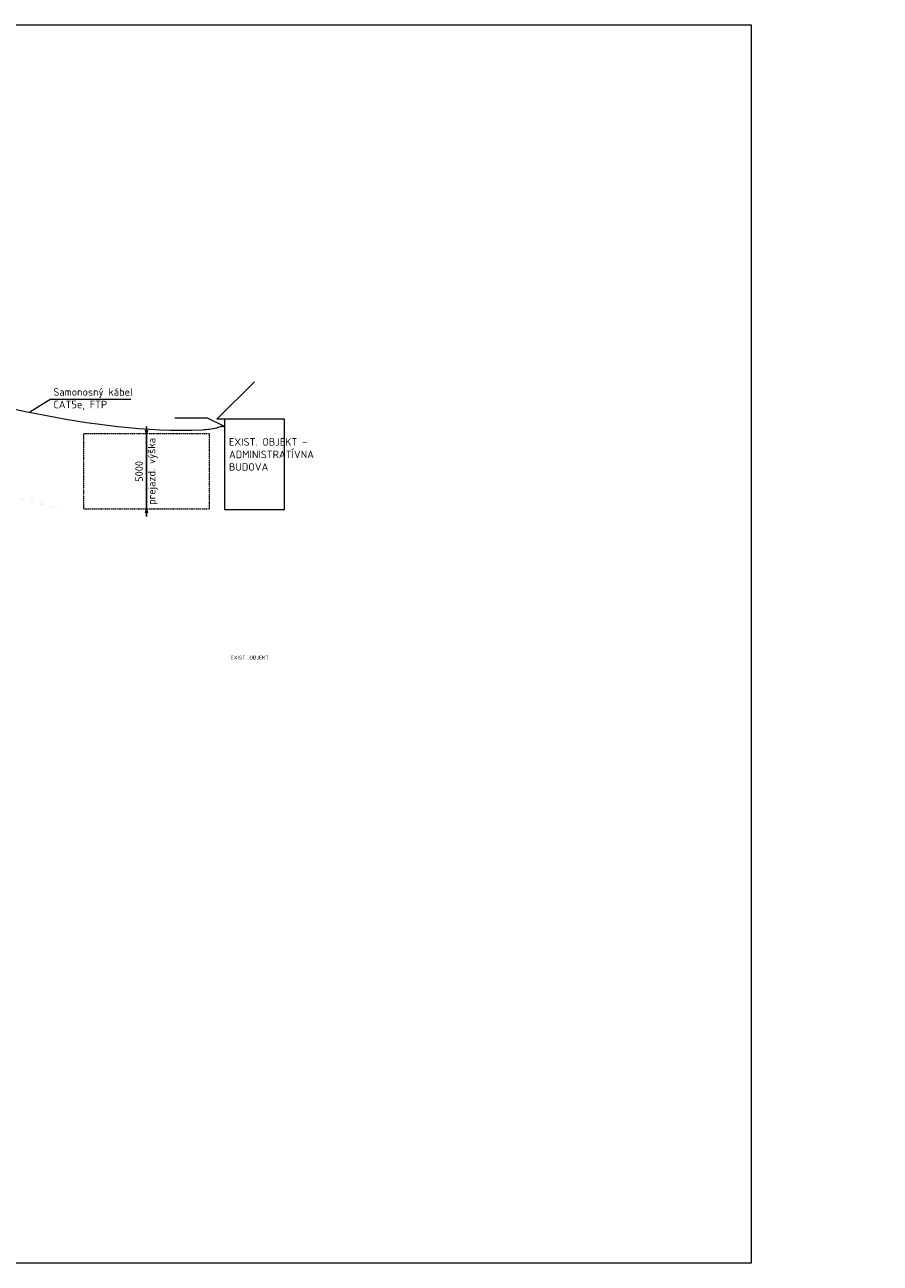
# Model space of a CAD drawing. Header units: millimetres. Extents: x 8443 to 3050451, y 28745 to 1899299.
# Tile 9 of 10: x 2516286 to 2573268, y 1712809 to 1795298. Entities that reach past the tile are written whole.
import ezdxf

# ---------------------------------------------------------------- set-up
doc = ezdxf.new("R2010")
doc.units = ezdxf.units.MM
doc.header["$LTSCALE"] = 20
doc.linetypes.add('DIVIDE', pattern=[31.75, 12.7, -6.35, 0, -6.35, 0, -6.35])
for name, color, linetype, lineweight in [('CKBUBLINY', 1, 'Continuous', 18), ('CSPROFILY_REZY', 4, 'Continuous', 50), ('ELEKTRO', 3, 'Continuous', 25)]:
    doc.layers.add(name, color=color, linetype=linetype, lineweight=lineweight)
doc.styles.add('ISOCPEUR', font='isocpeur.ttf', dxfattribs={"height": 300})
doc.styles.add('Roman', font='txt')
doc.styles.get("Standard").update_dxf_attribs({"font": 'calibri.ttf', "width": 0.8})
doc.dimstyles.new('CADKON', dxfattribs={"dimscale": 50, "dimtxt": 2.5, "dimasz": 2.5, "dimexe": 1.8, "dimexo": 5, "dimgap": 0.6, "dimtad": 1, "dimrnd": 1, "dimtxsty": 'Standard', "dimblk1": 'OBLIQUE', "dimblk2": 'OBLIQUE', "dimsah": 1, "dimcen": 2.5, "dimadec": 1, "dimazin": 2, "dimtfac": 1, "dimtdec": 4, "dimtix": 1, "dimtmove": 2, "dimatfit": 3, "dimldrblk": 'OPEN30', "dimfxl": 5, "dimfxlon": 1, "dimtfill": 1, "dimtolj": 1, "dimarcsym": 0})

# ---------------------------------------------------------------- blocks, each defined once
blk = doc.blocks.new('A$Cb02511b6')
at = {"layer": 'CKBUBLINY'}
for points in [[(0, 16), (114, 16), (114, 0), (0, 0)], [(114, 10), (150, 10), (150, 6), (114, 6)]]:
    blk.add_lwpolyline(points, close=True, dxfattribs=at)
blk = doc.blocks.new('_Open30')
at = {"color": 0, "lineweight": -2}
for p, q in [((-1, 0.27), (0, 0)), ((0, 0), (-1, -0.27)), ((0, 0), (-1, 0))]:
    blk.add_line(p, q, dxfattribs=at)
blk = doc.blocks.new('*D96')
at = {"layer": 'CKBUBLINY', "color": 0, "lineweight": -2, "transparency": 16777216}
for p, q in [((2524395, 1768299), (2524395, 1768549)), ((2524395, 1763049), (2524395, 1768049)), ((2524395, 1762799), (2524395, 1762549))]:
    blk.add_line(p, q, dxfattribs=at)
at = {"layer": 'Defpoints', "color": 0, "transparency": 16777216}
for p in [(2524395, 1768049), (2524395, 1768049), (2524395, 1763049)]:
    blk.add_point(p, dxfattribs=at)
at = {"layer": 'CKBUBLINY', "color": 0, "lineweight": -2, "transparency": 16777216, "xscale": 250, "yscale": 250, "zscale": 250}
for p, rotation in [((2524395, 1768049), 270), ((2524395, 1763049), 90)]:
    blk.add_blockref('_Open30', p, dxfattribs=dict(at, rotation=rotation))
at = {"layer": 'CKBUBLINY', "color": 0, "transparency": 16777216, "insert": (2524395, 1765549), "char_height": 300, "attachment_point": 5, "rotation": 90, "style": 'ISOCPEUR'}
blk.add_mtext('\\A1;{\\H1.66667x;5000\\Pprejazd. výška}', dxfattribs=at)
blk = doc.blocks.new('_Dot')
at = {"color": 0, "lineweight": -2}
blk.add_line((-0.5, 0), (-1, 0), dxfattribs=at)
at = {"color": 0, "const_width": 0.5}
blk.add_lwpolyline([(-0.25, 0, 1), (0.25, 0, 1)], format="xyb", close=True, dxfattribs=at)

msp = doc.modelspace()

# ---------------------------------------------------------------- linework, layer by layer
at = {"layer": 'CKBUBLINY'}
for p, q in [((2529574.133, 1768559.308), (2529565.64, 1768559.308)), ((2529574.133, 1768564.308), (2529565.932, 1768564.308))]:
    msp.add_line(p, q, dxfattribs=at)
for points in [[(2431257.525, 1795298.015), (2564664.749, 1795298.015), (2564664.749, 1712808.751), (2431257.525, 1712808.751)], [(2529574.133, 1768597.627), (2529580.41, 1768597.627), (2529580.41, 1768525.905), (2529574.133, 1768525.905)]]:
    msp.add_lwpolyline(points, close=True, dxfattribs=at)
at = {"layer": 'CKBUBLINY', "color": 8, "linetype": 'DIVIDE', "lineweight": 15, "ltscale": 0.005}
msp.add_lwpolyline([(2520209.178, 1763049.292), (2528580.41, 1763049.292), (2528580.41, 1768049.292), (2520209.178, 1768049.292)], close=True, dxfattribs=at)
at = {"layer": 'CKBUBLINY'}
msp.add_arc((2529555.587, 1768562.848), 10.658, 128.85245462, 340.60520377, dxfattribs=at)
for points in [[(2508477.619, 1771768.025), (2509051.476, 1771545.336), (2516940.882, 1769422.554), (2528102.011, 1768329.288), (2529070.503, 1768460.793), (2529399.391, 1768550.995), (2529455.875, 1768556.928), (2529512.359, 1768562.861)], [(2529548.901, 1768571.147), (2529552.231, 1768572.493), (2529547.986, 1768566.482), (2529547.847, 1768562.759), (2529549.322, 1768559.397), (2529553.156, 1768556.247), (2529559.065, 1768557.156), (2529564.787, 1768564.289), (2529565.932, 1768564.308)], [(2529512.359, 1768562.861), (2529521.001, 1768563.874), (2529541.81, 1768542.435), (2529559.519, 1768540.792), (2529569.111, 1768546.632), (2529572.766, 1768554.66), (2529587.286, 1768558.858)]]:
    msp.add_spline(points, degree=3, dxfattribs=at)
at = {"layer": 'CSPROFILY_REZY', "color": 252, "lineweight": 5}
for p in [(2531580.41, 1771522.386), (2529580.41, 1769022.386)]:
    msp.add_line(p, (2529080.41, 1769022.386), dxfattribs=at)
msp.add_lwpolyline([(2529580.41, 1763022.386), (2533580.41, 1763022.386), (2533580.41, 1769022.386), (2529580.41, 1769022.386)], close=True, dxfattribs=at)
at = {"layer": 'CSPROFILY_REZY', "color": 252, "lineweight": 5, "const_width": 2}
msp.add_lwpolyline([(2502979.737, 1766022.386), (2508383.327, 1766022.386), (2509558.327, 1766022.386), (2511735.735, 1765022.386), (2514864.94, 1764022.386), (2518735.735, 1763022.386), (2529580.41, 1763022.386)], dxfattribs=at)
at = {"layer": 'ELEKTRO', "color": 7, "lineweight": 18}
for p, q in [((2518015.258, 1770355.051), (2516615.028, 1769487.323)), ((2518015.258, 1770355.051), (2523349.432, 1770355.051)), ((2526287.141, 1769122.238), (2528436.011, 1769122.238)), ((2528436.011, 1769122.238), (2529572.014, 1768553.403))]:
    msp.add_line(p, q, dxfattribs=at)

# ---------------------------------------------------------------- block references
at = {"layer": 'CKBUBLINY', "rotation": 5.996047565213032}
msp.add_blockref('A$Cb02511b6', (2529400.252, 1768542.799), dxfattribs=at)

# ---------------------------------------------------------------- texts
at = {"layer": 'ELEKTRO', "color": 7, "linetype": 'Continuous', "lineweight": 0, "attachment_point": 1, "style": 'Roman'}
for s, width, heights, insert, char_height in [('{\\fISOCPEUR|b0|i0|c238|p34;Samonosný kábel\\PCAT5e, FTP}', 8033.6345, [3453.689], (2518192.983, 1771089.92), 500), ('{\\fISOCPEUR|b0|i0|c238|p34;EXIST. OBJEKT -\\PADMINISTRATÍVNA BUDOVA}', 5918.67952, [2946.864], (2529888.453, 1767762.918), 500), ('{\\fISOCPEUR|b0|i0|c238|p34;EXIST. OBJEKT}', 4016.81725, [1726.845], (2530010.748, 1753270.854), 250), ('{\\fISOCPEUR|b0|i0|c238|p34;POZNÁMKY:\\P\\pi-750,l1000,t1000;-^INOVÁ HALA BUDE NAPOJENÁ Z EXISTUJÚCEJ SKRINE RIS\\P-^IKÁBEL BUDE Z RIS VYVEDENÝ NA  OCEĽOVÚ KONŠTRUKCIU PRÍSTREŠKU, VNUTRI EXISTUJÚCEJ HALY PO KÁBLOVÝCH ROŠTOCH\\P-^IPRI KRIŽOVANÍ CESTY BUDE KÁBEL ZAVESENÝ NA OCEĽOVÝCH STĹPOCH DĹŽKY 7m\\P-^IEXISTUJÚCE VEDENIA V KOLÍZII S VÝSTAVBOU HALY SA ODKRYJÚ NASPOJKUJÚ A VYLOŽIA MIMO HALY\\P-^IDETAILY BUDÚ ZÁZORNENÉ V ĎALŠOM STUPNI PROJEKTOVEJ DOKUMENTÁCIE}', 17731.14195, [6322.473], (2462689.456, 1742252.34), 250)]:
    msp.add_mtext_dynamic_manual_height_columns(s, width=width, gutter_width=0, heights=heights, dxfattribs=dict(at, insert=insert, char_height=char_height))

# ---------------------------------------------------------------- dimensions: what is measured, and where the dimension line sits
at = {"layer": 'CKBUBLINY', "color": 7}
dim = msp.add_linear_dim(base=(2524394.794, 1768049.292), p1=(2524394.794, 1763049.292), p2=(2524394.794, 1768049.292), angle=90, text='{\\H1.66667x;<>\\Pprejazd. výška}', dimstyle='CADKON', override={"dimscale": 100, "dimtxt": 5, "dimexo": 20, "dimgap": 1, "dimtxsty": 'ISOCPEUR', "dimblk1": 'Open30', "dimblk2": 'Open30', "dimse1": 1, "dimse2": 1, "dimldrblk": 'Dot', "dimfxl": 1, "dimfxlon": 0, "dimtfill": 0}, dxfattribs=at)
dim.commit()
dim.dimension.update_dxf_attribs({"geometry": '*D96', "text_midpoint": (2524394.794, 1765549.292), "dimtype": 160})

doc.saveas('drawing.dxf')
